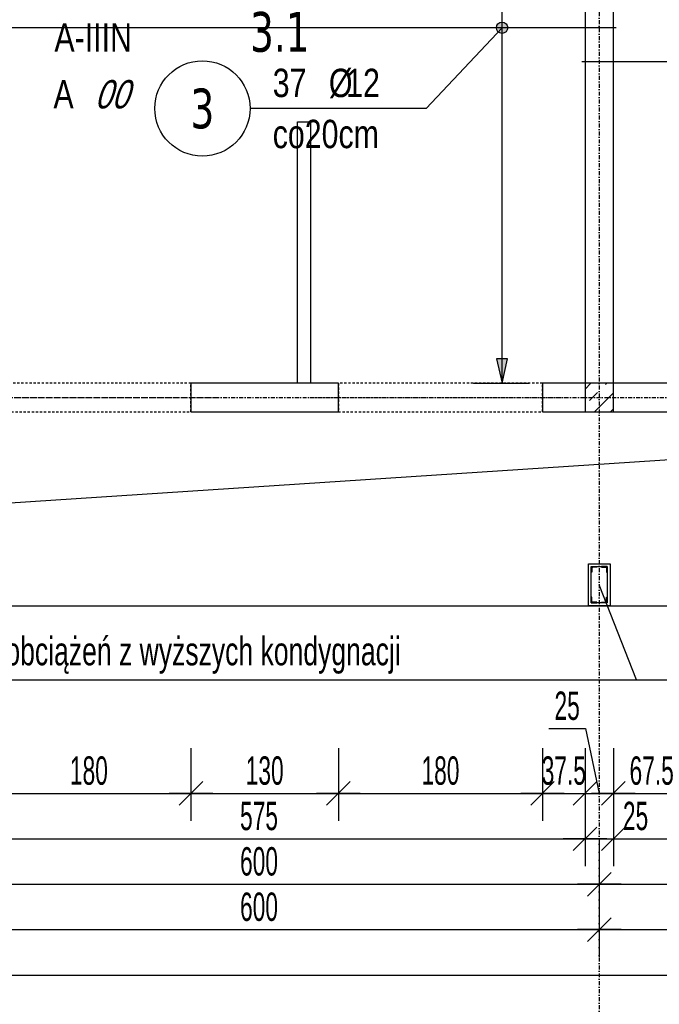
# Model space of a CAD drawing. Header units: millimetres. Extents: x -796 to 5328, y -12126 to -7292.
# Tile 14 of 25: x 1300 to 1864, y -10513 to -9645. Entities that reach past the tile are written whole.
import ezdxf
from ezdxf.enums import TextEntityAlignment as Align

# ---------------------------------------------------------------- set-up
doc = ezdxf.new("R2010")
doc.units = ezdxf.units.MM
doc.header["$LTSCALE"] = 10
doc.linetypes.add('MO', pattern=[0.7, 0.35, -0.17, 0.01, -0.17])
doc.linetypes.add('MP', pattern=[0.36, 0.2, -0.16])
for name, color, linetype in [('BA_prg', 3, 'Continuous'), ('BA_szr', 1, 'Continuous'), ('BA_wym', 1, 'Continuous'), ('BD_lpm', 1, 'MP'), ('BD_osm', 1, 'MO'), ('BD_wic', 1, 'Continuous'), ('BD_wig', 3, 'Continuous'), ('BZ_odn', 1, 'Continuous'), ('BZ_opi1', 7, 'Continuous'), ('BZ_opi2', 4, 'Continuous'), ('BZ_P_wid', 3, 'Continuous'), ('BZ_txs', 2, 'Continuous'), ('BZ_wym', 1, 'Continuous')]:
    doc.layers.add(name, color=color, linetype=linetype)
doc.layers.add('BZ_pom', color=6, linetype='Continuous', plot=False)
doc.styles.add('BIKTBG', font='tahoma.ttf', dxfattribs={"width": 0.85})
doc.styles.add('BIKTS', font='bikromsw.shx', dxfattribs={"width": 0.8})
doc.styles.add('BIKWYM', font='bikromsw.shx', dxfattribs={"width": 0.6})
doc.dimstyles.new('BA_KR_100_cm', dxfattribs={"dimtxt": 25, "dimasz": 1.666667, "dimexe": 24, "dimexo": 0, "dimgap": 0, "dimtad": 0, "dimdec": 1, "dimrnd": 0.5, "dimzin": 9, "dimdsep": 46, "dimtxsty": 'BIKWYM', "dimblk": 'WYM-KR', "dimcen": 0, "dimdle": 20, "dimclrd": 256, "dimclre": 256, "dimclrt": 2, "dimadec": 0, "dimazin": 0, "dimtfac": 0.033333, "dimtdec": 1, "dimtmove": 0, "dimatfit": 3, "dimldrblk": 'WYM-KR', "dimfxl": 25, "dimfxlon": 1, "dimtvp": 0.8, "dimtolj": 1, "dimarcsym": 0})
doc.dimstyles.new('BZ_KP_100_cm', dxfattribs={"dimtxt": 25, "dimasz": 1.666667, "dimexe": 24, "dimexo": 0, "dimgap": 0, "dimtad": 0, "dimdec": 1, "dimrnd": 0.5, "dimzin": 9, "dimdsep": 46, "dimtxsty": 'BIKWYM', "dimblk": 'WYM-KR', "dimblk1": 'WYM-KP', "dimblk2": 'WYM-KP', "dimsah": 1, "dimcen": 0, "dimdle": 20, "dimclrd": 256, "dimclre": 256, "dimclrt": 7, "dimadec": 0, "dimazin": 0, "dimtfac": 0.033333, "dimtdec": 1, "dimtmove": 0, "dimatfit": 3, "dimldrblk": 'WYM-KP', "dimfxl": 1, "dimtvp": 0.8, "dimtolj": 1, "dimarcsym": 0})
doc.dimstyles.new('BZ_ST_100_cm', dxfattribs={"dimtxt": 25, "dimasz": 1.666667, "dimexe": 24, "dimexo": 0, "dimgap": 0, "dimtad": 0, "dimdec": 1, "dimrnd": 0.5, "dimdsep": 46, "dimtxsty": 'BIKWYM', "dimblk": 'WYM-ST', "dimcen": 0, "dimdle": 20, "dimclrd": 256, "dimclre": 256, "dimclrt": 7, "dimadec": 0, "dimazin": 0, "dimtfac": 0.033333, "dimtdec": 1, "dimtix": 1, "dimtmove": 2, "dimatfit": 3, "dimldrblk": 'WYM-ST', "dimfxl": 25, "dimfxlon": 1, "dimtvp": 0.8, "dimtolj": 1, "dimtzin": 0, "dimarcsym": 0})

# ---------------------------------------------------------------- blocks, each defined once
blk = doc.blocks.new('WYM-ST')
blk.add_hatch(color=256).paths.add_polyline_path([(-13, 2.88), (0, 0), (-13, -2.88)])
blk.add_lwpolyline([(0, 0), (-13, 2.88), (-13, -2.88), (0, 0)])
blk = doc.blocks.new('WYM-KR')
at = {"color": 7, "linetype": 'ByBlock'}
blk.add_line((6.24, 6.24), (-6.24, -6.24), dxfattribs=at)
at = {"linetype": 'ByBlock'}
blk.add_line((11.52, 0), (-11.52, 0), dxfattribs=at)
blk = doc.blocks.new('*D79')
at = {"layer": 'BA_wym', "lineweight": -2}
for p, q in [((1271.02, -10287.02), (1271.02, -10351.02)), ((1451.02, -10287.02), (1451.02, -10351.02)), ((1272.68, -10327.02), (1449.35, -10327.02))]:
    blk.add_line(p, q, dxfattribs=at)
at = {"layer": 'Defpoints', "color": 0}
for p in [(1271.02, -9990.57), (1451.02, -9990.57), (1451.02, -10327.02)]:
    blk.add_point(p, dxfattribs=at)
at = {"layer": 'BA_wym', "lineweight": -2, "xscale": 1.666666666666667, "yscale": 1.666666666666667, "zscale": 1.666666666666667, "rotation": 180}
blk.add_blockref('WYM-KR', (1271.02, -10327.02), dxfattribs=at)
at = {"layer": 'BA_wym', "lineweight": -2, "xscale": 1.666666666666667, "yscale": 1.666666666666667, "zscale": 1.666666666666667}
blk.add_blockref('WYM-KR', (1451.02, -10327.02), dxfattribs=at)
at = {"layer": 'BA_wym', "color": 2, "insert": (1361.02, -10307.02), "char_height": 25, "attachment_point": 5, "style": 'BIKWYM'}
blk.add_mtext('\\A1;180', dxfattribs=at)
blk = doc.blocks.new('*D80')
at = {"layer": 'BA_wym', "lineweight": -2}
for p, q in [((1451.02, -10287.02), (1451.02, -10351.02)), ((1581.02, -10287.02), (1581.02, -10351.02)), ((1452.68, -10327.02), (1579.35, -10327.02))]:
    blk.add_line(p, q, dxfattribs=at)
at = {"layer": 'Defpoints', "color": 0}
for p in [(1451.02, -9990.57), (1581.02, -9990.57), (1581.02, -10327.02)]:
    blk.add_point(p, dxfattribs=at)
at = {"layer": 'BA_wym', "lineweight": -2, "xscale": 1.666666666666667, "yscale": 1.666666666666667, "zscale": 1.666666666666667, "rotation": 180}
blk.add_blockref('WYM-KR', (1451.02, -10327.02), dxfattribs=at)
at = {"layer": 'BA_wym', "lineweight": -2, "xscale": 1.666666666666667, "yscale": 1.666666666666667, "zscale": 1.666666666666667}
blk.add_blockref('WYM-KR', (1581.02, -10327.02), dxfattribs=at)
at = {"layer": 'BA_wym', "color": 2, "insert": (1516.02, -10307.02), "char_height": 25, "attachment_point": 5, "style": 'BIKWYM'}
blk.add_mtext('\\A1;130', dxfattribs=at)
blk = doc.blocks.new('*D81')
at = {"layer": 'BA_wym', "lineweight": -2}
for p, q in [((1581.02, -10287.02), (1581.02, -10351.02)), ((1761.02, -10287.02), (1761.02, -10351.02)), ((1582.69, -10327.02), (1759.35, -10327.02))]:
    blk.add_line(p, q, dxfattribs=at)
at = {"layer": 'Defpoints', "color": 0}
for p in [(1581.02, -9990.57), (1761.02, -9990.57), (1761.02, -10327.02)]:
    blk.add_point(p, dxfattribs=at)
at = {"layer": 'BA_wym', "lineweight": -2, "xscale": 1.666666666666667, "yscale": 1.666666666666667, "zscale": 1.666666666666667, "rotation": 180}
blk.add_blockref('WYM-KR', (1581.02, -10327.02), dxfattribs=at)
at = {"layer": 'BA_wym', "lineweight": -2, "xscale": 1.666666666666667, "yscale": 1.666666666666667, "zscale": 1.666666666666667}
blk.add_blockref('WYM-KR', (1761.02, -10327.02), dxfattribs=at)
at = {"layer": 'BA_wym', "color": 2, "insert": (1671.02, -10307.02), "char_height": 25, "attachment_point": 5, "style": 'BIKWYM'}
blk.add_mtext('\\A1;180', dxfattribs=at)
blk = doc.blocks.new('*D82')
at = {"layer": 'BA_wym', "lineweight": -2}
for p, q in [((1761.02, -10287.02), (1761.02, -10351.02)), ((1798.52, -10287.02), (1798.52, -10351.02)), ((1759.35, -10327.02), (1757.69, -10327.02)), ((1761.02, -10327.02), (1798.52, -10327.02)), ((1800.18, -10327.02), (1801.85, -10327.02))]:
    blk.add_line(p, q, dxfattribs=at)
at = {"layer": 'Defpoints', "color": 0}
for p in [(1761.02, -9990.57), (1798.52, -9989.22), (1798.52, -10327.02)]:
    blk.add_point(p, dxfattribs=at)
at = {"layer": 'BA_wym', "lineweight": -2, "xscale": 1.666666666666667, "yscale": 1.666666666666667, "zscale": 1.666666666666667}
blk.add_blockref('WYM-KR', (1761.02, -10327.02), dxfattribs=at)
at = {"layer": 'BA_wym', "lineweight": -2, "xscale": 1.666666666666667, "yscale": 1.666666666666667, "zscale": 1.666666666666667, "rotation": 180}
blk.add_blockref('WYM-KR', (1798.52, -10327.02), dxfattribs=at)
at = {"layer": 'BA_wym', "color": 2, "insert": (1779.77, -10307.02), "char_height": 25, "attachment_point": 5, "style": 'BIKWYM'}
blk.add_mtext('\\A1;37.5', dxfattribs=at)
blk = doc.blocks.new('*D83')
at = {"layer": 'BA_wym', "lineweight": -2}
for p, q in [((1766.53, -10269.87), (1798.91, -10269.87)), ((1798.91, -10269.87), (1811.02, -10327.02)), ((1798.52, -10287.02), (1798.52, -10351.02)), ((1823.52, -10287.02), (1823.52, -10351.02)), ((1800.18, -10327.02), (1821.85, -10327.02))]:
    blk.add_line(p, q, dxfattribs=at)
at = {"layer": 'Defpoints', "color": 0}
for p in [(1798.52, -9989.22), (1823.52, -9990.57), (1823.52, -10327.02)]:
    blk.add_point(p, dxfattribs=at)
at = {"layer": 'BA_wym', "lineweight": -2, "xscale": 1.666666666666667, "yscale": 1.666666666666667, "zscale": 1.666666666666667, "rotation": 180}
blk.add_blockref('WYM-KR', (1798.52, -10327.02), dxfattribs=at)
at = {"layer": 'BA_wym', "lineweight": -2, "xscale": 1.666666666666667, "yscale": 1.666666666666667, "zscale": 1.666666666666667}
blk.add_blockref('WYM-KR', (1823.52, -10327.02), dxfattribs=at)
at = {"layer": 'BA_wym', "color": 2, "insert": (1782.72, -10249.87), "char_height": 25, "attachment_point": 5, "style": 'BIKWYM'}
blk.add_mtext('\\A1;25', dxfattribs=at)
blk = doc.blocks.new('*D84')
at = {"layer": 'BA_wym', "lineweight": -2}
for p, q in [((1823.52, -10287.02), (1823.52, -10351.02)), ((1891.01, -10287.02), (1891.01, -10351.02)), ((1825.18, -10327.02), (1889.35, -10327.02))]:
    blk.add_line(p, q, dxfattribs=at)
at = {"layer": 'Defpoints', "color": 0}
for p in [(1823.52, -9990.57), (1891.01, -9990.57), (1891.01, -10327.02)]:
    blk.add_point(p, dxfattribs=at)
at = {"layer": 'BA_wym', "lineweight": -2, "xscale": 1.666666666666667, "yscale": 1.666666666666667, "zscale": 1.666666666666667, "rotation": 180}
blk.add_blockref('WYM-KR', (1823.52, -10327.02), dxfattribs=at)
at = {"layer": 'BA_wym', "lineweight": -2, "xscale": 1.666666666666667, "yscale": 1.666666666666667, "zscale": 1.666666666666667}
blk.add_blockref('WYM-KR', (1891.01, -10327.02), dxfattribs=at)
at = {"layer": 'BA_wym', "color": 2, "insert": (1857.26, -10307.02), "char_height": 25, "attachment_point": 5, "style": 'BIKWYM'}
blk.add_mtext('\\A1;67.5', dxfattribs=at)
blk = doc.blocks.new('*D95')
at = {"layer": 'BA_wym', "lineweight": -2}
for p, q in [((1223.52, -10327.02), (1223.52, -10391.02)), ((1798.52, -10327.02), (1798.52, -10391.02)), ((1225.18, -10367.02), (1796.85, -10367.02))]:
    blk.add_line(p, q, dxfattribs=at)
at = {"layer": 'Defpoints', "color": 0}
for p in [(1223.52, -9965.57), (1798.52, -9965.57), (1798.52, -10367.02)]:
    blk.add_point(p, dxfattribs=at)
at = {"layer": 'BA_wym', "lineweight": -2, "xscale": 1.666666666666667, "yscale": 1.666666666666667, "zscale": 1.666666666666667, "rotation": 180}
blk.add_blockref('WYM-KR', (1223.52, -10367.02), dxfattribs=at)
at = {"layer": 'BA_wym', "lineweight": -2, "xscale": 1.666666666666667, "yscale": 1.666666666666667, "zscale": 1.666666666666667}
blk.add_blockref('WYM-KR', (1798.52, -10367.02), dxfattribs=at)
at = {"layer": 'BA_wym', "color": 2, "insert": (1511.02, -10347.02), "char_height": 25, "attachment_point": 5, "style": 'BIKWYM'}
blk.add_mtext('\\A1;575', dxfattribs=at)
blk = doc.blocks.new('*D96')
at = {"layer": 'BA_wym', "lineweight": -2}
for p, q in [((1798.52, -10327.02), (1798.52, -10391.02)), ((1823.52, -10327.02), (1823.52, -10391.02)), ((1796.85, -10367.02), (1795.18, -10367.02)), ((1798.52, -10367.02), (1823.52, -10367.02)), ((1825.18, -10367.02), (1859.23, -10367.02))]:
    blk.add_line(p, q, dxfattribs=at)
at = {"layer": 'Defpoints', "color": 0}
for p in [(1798.52, -9965.57), (1823.52, -9965.57), (1823.52, -10367.02)]:
    blk.add_point(p, dxfattribs=at)
at = {"layer": 'BA_wym', "lineweight": -2, "xscale": 1.666666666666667, "yscale": 1.666666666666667, "zscale": 1.666666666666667}
blk.add_blockref('WYM-KR', (1798.52, -10367.02), dxfattribs=at)
at = {"layer": 'BA_wym', "lineweight": -2, "xscale": 1.666666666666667, "yscale": 1.666666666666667, "zscale": 1.666666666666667, "rotation": 180}
blk.add_blockref('WYM-KR', (1823.52, -10367.02), dxfattribs=at)
at = {"layer": 'BA_wym', "color": 2, "insert": (1843.04, -10347.02), "char_height": 25, "attachment_point": 5, "style": 'BIKWYM'}
blk.add_mtext('\\A1;25', dxfattribs=at)
blk = doc.blocks.new('*D97')
at = {"layer": 'BA_wym', "lineweight": -2}
for p, q in [((1823.52, -10327.02), (1823.52, -10391.02)), ((2488.52, -10327.02), (2488.52, -10391.02)), ((1825.18, -10367.02), (2486.85, -10367.02))]:
    blk.add_line(p, q, dxfattribs=at)
at = {"layer": 'Defpoints', "color": 0}
for p in [(1823.52, -9965.57), (2488.52, -10161.57), (2488.52, -10367.02)]:
    blk.add_point(p, dxfattribs=at)
at = {"layer": 'BA_wym', "lineweight": -2, "xscale": 1.666666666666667, "yscale": 1.666666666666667, "zscale": 1.666666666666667, "rotation": 180}
blk.add_blockref('WYM-KR', (1823.52, -10367.02), dxfattribs=at)
at = {"layer": 'BA_wym', "lineweight": -2, "xscale": 1.666666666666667, "yscale": 1.666666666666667, "zscale": 1.666666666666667}
blk.add_blockref('WYM-KR', (2488.52, -10367.02), dxfattribs=at)
at = {"layer": 'BA_wym', "color": 2, "insert": (2156.02, -10347.02), "char_height": 25, "attachment_point": 5, "style": 'BIKWYM'}
blk.add_mtext('\\A1;665', dxfattribs=at)
blk = doc.blocks.new('*D103')
at = {"layer": 'BA_wym', "lineweight": -2}
for p, q in [((1211.02, -10367.02), (1211.02, -10431.02)), ((1811.02, -10367.02), (1811.02, -10431.02)), ((1212.68, -10407.02), (1809.35, -10407.02))]:
    blk.add_line(p, q, dxfattribs=at)
at = {"layer": 'Defpoints', "color": 0}
for p in [(1211.02, -9990.57), (1811.02, -9990.57), (1811.02, -10407.02)]:
    blk.add_point(p, dxfattribs=at)
at = {"layer": 'BA_wym', "lineweight": -2, "xscale": 1.666666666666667, "yscale": 1.666666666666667, "zscale": 1.666666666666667, "rotation": 180}
blk.add_blockref('WYM-KR', (1211.02, -10407.02), dxfattribs=at)
at = {"layer": 'BA_wym', "lineweight": -2, "xscale": 1.666666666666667, "yscale": 1.666666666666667, "zscale": 1.666666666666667}
blk.add_blockref('WYM-KR', (1811.02, -10407.02), dxfattribs=at)
at = {"layer": 'BA_wym', "color": 2, "insert": (1511.02, -10387.02), "char_height": 25, "attachment_point": 5, "style": 'BIKWYM'}
blk.add_mtext('\\A1;600', dxfattribs=at)
blk = doc.blocks.new('*D104')
at = {"layer": 'BA_wym', "lineweight": -2}
for p, q in [((1811.02, -10367.02), (1811.02, -10431.02)), ((1961.02, -10367.02), (1961.02, -10431.02)), ((1812.68, -10407.02), (1959.35, -10407.02))]:
    blk.add_line(p, q, dxfattribs=at)
at = {"layer": 'Defpoints', "color": 0}
for p in [(1961.02, -9884.99), (1811.02, -9990.57), (1961.02, -10407.02)]:
    blk.add_point(p, dxfattribs=at)
at = {"layer": 'BA_wym', "lineweight": -2, "xscale": 1.666666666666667, "yscale": 1.666666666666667, "zscale": 1.666666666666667, "rotation": 180}
blk.add_blockref('WYM-KR', (1811.02, -10407.02), dxfattribs=at)
at = {"layer": 'BA_wym', "lineweight": -2, "xscale": 1.666666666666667, "yscale": 1.666666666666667, "zscale": 1.666666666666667}
blk.add_blockref('WYM-KR', (1961.02, -10407.02), dxfattribs=at)
at = {"layer": 'BA_wym', "color": 2, "insert": (1886.02, -10387.02), "char_height": 25, "attachment_point": 5, "style": 'BIKWYM'}
blk.add_mtext('\\A1;150', dxfattribs=at)
blk = doc.blocks.new('*D109')
at = {"layer": 'BA_wym', "lineweight": -2}
for p, q in [((1211.02, -10407.02), (1211.02, -10471.02)), ((1811.02, -10407.02), (1811.02, -10471.02)), ((1212.68, -10447.02), (1809.35, -10447.02))]:
    blk.add_line(p, q, dxfattribs=at)
at = {"layer": 'Defpoints', "color": 0}
for p in [(1211.02, -10124.57), (1811.02, -10124.57), (1811.02, -10447.02)]:
    blk.add_point(p, dxfattribs=at)
at = {"layer": 'BA_wym', "lineweight": -2, "xscale": 1.666666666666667, "yscale": 1.666666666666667, "zscale": 1.666666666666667, "rotation": 180}
blk.add_blockref('WYM-KR', (1211.02, -10447.02), dxfattribs=at)
at = {"layer": 'BA_wym', "lineweight": -2, "xscale": 1.666666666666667, "yscale": 1.666666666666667, "zscale": 1.666666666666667}
blk.add_blockref('WYM-KR', (1811.02, -10447.02), dxfattribs=at)
at = {"layer": 'BA_wym', "color": 2, "insert": (1511.02, -10427.02), "char_height": 25, "attachment_point": 5, "style": 'BIKWYM'}
blk.add_mtext('\\A1;600', dxfattribs=at)
blk = doc.blocks.new('*D110')
at = {"layer": 'BA_wym', "lineweight": -2}
for p, q in [((1811.02, -10407.02), (1811.02, -10471.02)), ((2513.52, -10407.02), (2513.52, -10471.02)), ((1812.68, -10447.02), (2511.85, -10447.02))]:
    blk.add_line(p, q, dxfattribs=at)
at = {"layer": 'Defpoints', "color": 0}
for p in [(1811.02, -10124.57), (2513.52, -10161.57), (2513.52, -10447.02)]:
    blk.add_point(p, dxfattribs=at)
at = {"layer": 'BA_wym', "lineweight": -2, "xscale": 1.666666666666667, "yscale": 1.666666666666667, "zscale": 1.666666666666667, "rotation": 180}
blk.add_blockref('WYM-KR', (1811.02, -10447.02), dxfattribs=at)
at = {"layer": 'BA_wym', "lineweight": -2, "xscale": 1.666666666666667, "yscale": 1.666666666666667, "zscale": 1.666666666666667}
blk.add_blockref('WYM-KR', (2513.52, -10447.02), dxfattribs=at)
at = {"layer": 'BA_wym', "color": 2, "insert": (2162.27, -10427.02), "char_height": 25, "attachment_point": 5, "style": 'BIKWYM'}
blk.add_mtext('\\A1;702.5', dxfattribs=at)
blk = doc.blocks.new('*D112')
at = {"layer": 'BA_wym', "lineweight": -2}
for p, q in [((-66.48, -10447.02), (-66.48, -10511.02)), ((2488.52, -10447.02), (2488.52, -10511.02)), ((-64.82, -10487.02), (2486.85, -10487.02))]:
    blk.add_line(p, q, dxfattribs=at)
at = {"layer": 'Defpoints', "color": 0}
for p in [(-66.48, -10161.57), (2488.52, -10161.57), (2488.52, -10487.02)]:
    blk.add_point(p, dxfattribs=at)
at = {"layer": 'BA_wym', "lineweight": -2, "xscale": 1.666666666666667, "yscale": 1.666666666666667, "zscale": 1.666666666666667, "rotation": 180}
blk.add_blockref('WYM-KR', (-66.48, -10487.02), dxfattribs=at)
at = {"layer": 'BA_wym', "lineweight": -2, "xscale": 1.666666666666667, "yscale": 1.666666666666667, "zscale": 1.666666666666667}
blk.add_blockref('WYM-KR', (2488.52, -10487.02), dxfattribs=at)
at = {"layer": 'BA_wym', "color": 2, "insert": (1211.02, -10467.02), "char_height": 25, "attachment_point": 5, "style": 'BIKWYM'}
blk.add_mtext('\\A1;2555', dxfattribs=at)
blk = doc.blocks.new('*D114')
at = {"layer": 'BA_wym', "lineweight": -2}
for p, q in [((-91.48, -10487.02), (-91.48, -10551.02)), ((2513.52, -10487.02), (2513.52, -10551.02)), ((-89.82, -10527.02), (2511.85, -10527.02))]:
    blk.add_line(p, q, dxfattribs=at)
at = {"layer": 'Defpoints', "color": 0}
for p in [(-91.48, -10161.57), (2513.52, -10161.57), (2513.52, -10527.02)]:
    blk.add_point(p, dxfattribs=at)
at = {"layer": 'BA_wym', "lineweight": -2, "xscale": 1.666666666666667, "yscale": 1.666666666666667, "zscale": 1.666666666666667, "rotation": 180}
blk.add_blockref('WYM-KR', (-91.48, -10527.02), dxfattribs=at)
at = {"layer": 'BA_wym', "lineweight": -2, "xscale": 1.666666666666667, "yscale": 1.666666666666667, "zscale": 1.666666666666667}
blk.add_blockref('WYM-KR', (2513.52, -10527.02), dxfattribs=at)
at = {"layer": 'BA_wym', "color": 2, "insert": (1211.02, -10507.02), "char_height": 25, "attachment_point": 5, "style": 'BIKWYM'}
blk.add_mtext('\\A1;2605', dxfattribs=at)
blk = doc.blocks.new('*D168')
at = {"layer": 'BA_wym', "lineweight": -2}
for p, q in [((2959.52, -8114.57), (3008.52, -8114.57)), ((2984.52, -8116.23), (2984.52, -10159.9)), ((2959.52, -10161.57), (3008.52, -10161.57))]:
    blk.add_line(p, q, dxfattribs=at)
at = {"layer": 'Defpoints', "color": 0}
for p in [(1823.52, -8114.57), (2513.52, -10161.57), (2984.52, -10161.57)]:
    blk.add_point(p, dxfattribs=at)
at = {"layer": 'BA_wym', "lineweight": -2, "xscale": 1.666666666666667, "yscale": 1.666666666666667, "zscale": 1.666666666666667}
for p, rotation in [((2984.52, -8114.57), 90), ((2984.52, -10161.57), 270)]:
    blk.add_blockref('WYM-KR', p, dxfattribs=dict(at, rotation=rotation))
at = {"layer": 'BA_wym', "color": 2, "insert": (2964.52, -9138.07), "char_height": 25, "attachment_point": 5, "rotation": 90, "style": 'BIKWYM'}
blk.add_mtext('\\A1;2047', dxfattribs=at)
blk = doc.blocks.new('*D179')
at = {"layer": 'BA_wym', "lineweight": -2}
for p, q in [((-262.48, -10527.02), (-262.48, -10591.02)), ((2684.52, -10527.02), (2684.52, -10591.02)), ((-260.82, -10567.02), (2682.85, -10567.02))]:
    blk.add_line(p, q, dxfattribs=at)
at = {"layer": 'Defpoints', "color": 0}
for p in [(-262.48, -9063.07), (2684.52, -9063.07), (2684.52, -10567.02)]:
    blk.add_point(p, dxfattribs=at)
at = {"layer": 'BA_wym', "lineweight": -2, "xscale": 1.666666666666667, "yscale": 1.666666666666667, "zscale": 1.666666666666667, "rotation": 180}
blk.add_blockref('WYM-KR', (-262.48, -10567.02), dxfattribs=at)
at = {"layer": 'BA_wym', "lineweight": -2, "xscale": 1.666666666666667, "yscale": 1.666666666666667, "zscale": 1.666666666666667}
blk.add_blockref('WYM-KR', (2684.52, -10567.02), dxfattribs=at)
at = {"layer": 'BA_wym', "color": 2, "insert": (1211.02, -10547.02), "char_height": 25, "attachment_point": 5, "style": 'BIKWYM'}
blk.add_mtext('\\A1;2947', dxfattribs=at)
blk = doc.blocks.new('*D201')
at = {"layer": 'BA_wym', "lineweight": -2}
for p, q in [((1700.28, -9240.57), (1749.28, -9240.57)), ((1725.28, -9963.9), (1725.28, -9242.23)), ((1700.28, -9965.57), (1749.28, -9965.57))]:
    blk.add_line(p, q, dxfattribs=at)
at = {"layer": 'Defpoints', "color": 0}
for p in [(1507.54, -9240.57), (1725.28, -9240.57), (1507.54, -9965.57)]:
    blk.add_point(p, dxfattribs=at)
at = {"layer": 'BA_wym', "lineweight": -2, "xscale": 1.666666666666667, "yscale": 1.666666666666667, "zscale": 1.666666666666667}
for p, rotation in [((1725.28, -9240.57), 90), ((1725.28, -9965.57), 270)]:
    blk.add_blockref('WYM-ST', p, dxfattribs=dict(at, rotation=rotation))
at = {"layer": 'BA_wym', "color": 7, "insert": (1705.28, -9603.07), "char_height": 25, "attachment_point": 5, "rotation": 90, "style": 'BIKWYM'}
blk.add_mtext('\\A1;725', dxfattribs=at)
blk = doc.blocks.new('WYM-KP')
blk.add_hatch(color=256).paths.add_polyline_path([(3, 0, 1), (-3, 0, 1)])
blk.add_circle((0, 0), 3)
blk = doc.blocks.new('bik_BlkOpPret', base_point=(1524.45, 7050.26))
at = {"layer": 'BZ_opi1', "style": 'BIKTS', "width": 0.6}
for tag, p in [('SZTUK', (1533.83, 7057.76)), ('PRZEDR_FI', (1554.72, 7057.76)), ('PRZEKROJ', (1563.29, 7057.76)), ('PRZEDR_L', (1533.83, 7024.01)), ('DLUGOSC', (1568.65, 7024.01)), ('UWAGA', (1533.83, 6997.76))]:
    blk.add_attdef(tag, p, '', height=18.75, dxfattribs=at)
at = {"layer": 'BZ_opi2', "style": 'BIKTBG', "width": 0.6}
blk.add_attdef('NUMER', text='', height=26.25, dxfattribs=at).set_placement((1620.77, 7050.26), align=Align.MIDDLE_CENTER)
at = {"layer": 'BZ_pom', "width": 0.6}
for tag, p, height, style in [('POZYCJA', (1589.27, 7087.76), 26.25, 'BIKTBG'), ('GATUNEK', (1630.22, 7087.76), 18.75, 'BIKTS'), ('METODA_L', (1639.09, 7050.26), 18.75, 'BIKTS'), ('EURO_KOD', (1663.74, 7050.26), 18.75, 'BIKTS')]:
    blk.add_attdef(tag, p, '', height=height, dxfattribs=dict(at, style=style))
at = {"layer": 'BZ_wym', "width": 0.6}
for tag, p, height, style, flags in [('PRZEDR_NR', (1533.83, 6969.63), 26.25, 'BIKTBG', 1), ('PRZEDR_SZT', (1533.83, 6941.51), 18.75, 'BIKTS', 1), ('TYP_PRETA', (1533.83, 6913.38), 18.75, 'BIKTS', 3), ('EURO_KOD_SEGMENTY', (1567.58, 6885.26), 18.75, 'BIKTS', 3), ('HAK_1', (1533.83, 6857.13), 18.75, 'BIKTS', 3), ('HAK_2', (1533.83, 6829.01), 18.75, 'BIKTS', 3), ('ID', (1533.83, 6800.88), 18.75, 'BIKTS', 3), ('ID_C', (1533.83, 6772.76), 18.75, 'BIKTS', 3), ('b_atr_0', (1533.83, 6744.63), 18.75, 'BIKTS', 3)]:
    blk.add_attdef(tag, p, '', height=height, dxfattribs=dict(at, style=style, flags=flags))

msp = doc.modelspace()

# ---------------------------------------------------------------- hatches: boundary and pattern name
at = {"layer": 'BA_szr'}
h = msp.add_hatch(dxfattribs=at)
h.set_pattern_fill('BIK_ZELBET', color=256, scale=100, angle=45, pattern_type=2)
h.set_pattern_definition([(45, (-9815.26, -11034.417), (-14.142136, 14.142136), []), (45, (-9822.33, -11027.346), (-14.142136, 14.142136), [10, -10])])
h.paths.add_polyline_path([(1798.52, -9990.57), (1823.52, -9990.57), (1823.52, -9965.57), (1798.52, -9965.57)])

# ---------------------------------------------------------------- linework, layer by layer
at = {"layer": 'BA_prg', "color": 8}
for points in [[(1804.02, -10127.07), (1809.02, -10127.07), (1809.02, -10127.32, -0.414214), (1808.67, -10127.67), (1805.32, -10127.67, 0.414214), (1804.62, -10128.37), (1804.62, -10131.72, -0.414214), (1804.27, -10132.07), (1804.02, -10132.07)], [(1818.02, -10127.07), (1813.02, -10127.07), (1813.02, -10127.32, 0.414214), (1813.37, -10127.67), (1816.72, -10127.67, -0.414214), (1817.42, -10128.37), (1817.42, -10131.72, 0.414214), (1817.77, -10132.07), (1818.02, -10132.07)], [(1804.02, -10159.07), (1809.02, -10159.07), (1809.02, -10158.82, 0.414214), (1808.67, -10158.47), (1805.32, -10158.47, -0.414214), (1804.62, -10157.77), (1804.62, -10154.42, 0.414214), (1804.27, -10154.07), (1804.02, -10154.07)], [(1818.02, -10159.07), (1813.02, -10159.07), (1813.02, -10158.82, -0.414214), (1813.37, -10158.47), (1816.72, -10158.47, 0.414214), (1817.42, -10157.77), (1817.42, -10154.42, -0.414214), (1817.77, -10154.07), (1818.02, -10154.07)]]:
    msp.add_lwpolyline(points, format="xyb", close=True, dxfattribs=at)
at = {"layer": 'BD_lpm'}
for points in [[(1271.02, -9990.57), (1451.02, -9990.57), (1451.02, -9965.57), (1271.02, -9965.57)], [(1581.02, -9990.57), (1761.02, -9990.57), (1761.02, -9965.57), (1581.02, -9965.57)]]:
    msp.add_lwpolyline(points, close=True, dxfattribs=at)
at = {"layer": 'BD_osm', "color": 5}
for p, q in [((1246.02, -9978.07), (1476.02, -9978.07)), ((1556.02, -9978.07), (1786.02, -9978.07))]:
    msp.add_line(p, q, dxfattribs=at)
at = {"layer": 'BD_osm'}
for points in [[(1811.02, -7594.56), (1811.02, -10667.02)], [(-662.48, -9978.07), (3084.52, -9978.07)]]:
    msp.add_lwpolyline(points, dxfattribs=at)
at = {"layer": 'BD_wic', "color": 8}
msp.add_lwpolyline([(1545.02, -9965.57), (1545.02, -9735.06), (1556.52, -9735.06), (1556.52, -9965.57)], dxfattribs=at)
at = {"layer": 'BD_wic'}
for points in [[(-91.48, -10161.57), (2513.52, -9990.57)], [(-66.48, -10161.57), (2488.52, -10161.57)]]:
    msp.add_lwpolyline(points, dxfattribs=at)
at = {"layer": 'BD_wic', "color": 8}
for points in [[(1801.52, -10124.57), (1820.52, -10124.57), (1820.52, -10161.57), (1801.52, -10161.57)], [(1818.02, -10159.07), (1804.02, -10159.07), (1804.02, -10127.07), (1818.02, -10127.07)]]:
    msp.add_lwpolyline(points, close=True, dxfattribs=at)
at = {"layer": 'BD_wig'}
msp.add_lwpolyline([(1761.02, -9990.57), (1891.01, -9990.57), (1891.01, -9965.57), (1823.52, -9965.57), (1823.52, -9240.57), (1837.52, -9240.57), (1837.52, -9215.57), (1604.02, -9215.57), (1604.02, -9240.57), (1798.52, -9240.57), (1798.52, -9965.57), (1761.02, -9965.57), (1761.02, -9990.57)], dxfattribs=at)
for points in [[(1451.02, -9990.57), (1581.02, -9990.57), (1581.02, -9965.57), (1451.02, -9965.57)], [(1798.52, -9990.57), (1823.52, -9990.57), (1823.52, -9965.57), (1798.52, -9965.57)]]:
    msp.add_lwpolyline(points, close=True, dxfattribs=at)
at = {"layer": 'BZ_odn'}
msp.add_line((1843.83, -10227.02), (1811.02, -10143.07), dxfattribs=at)
msp.add_circle((1461.1, -9723.34), 42, dxfattribs=at)
at = {"layer": 'BZ_P_wid', "const_width": 1.2}
for points in [[(1196.02, -9652.19), (1826.02, -9652.19)], [(2510.52, -9682.19), (1795.52, -9682.19)]]:
    msp.add_lwpolyline(points, dxfattribs=at)

# ---------------------------------------------------------------- block references
ref = msp.add_blockref('bik_BlkOpPret', (1658.34, -9723.34))
ref.add_attrib('NUMER', '3', dxfattribs={"layer": 'BZ_opi2', "height": 35, "style": 'BIKTBG', "width": 0.8}).set_placement((1461.1, -9723.34), align=Align.MIDDLE_CENTER)
ref.add_attrib('POZYCJA', '3.1', (1503.1, -9673.34), dxfattribs={"layer": 'BZ_pom', "height": 35, "style": 'BIKTBG', "width": 0.8})
ref.add_attrib('SZTUK', '37', (1523.1, -9713.34), dxfattribs={"layer": 'BZ_opi1', "height": 25, "style": 'BIKTS', "width": 0.8})
ref.add_attrib('GATUNEK', 'A-IIIN', (1330.61, -9673.34), dxfattribs={"layer": 'BZ_pom', "height": 25, "style": 'BIKTS', "width": 0.8})
ref.add_attrib('PRZEKROJ', '12', (1587.87, -9713.34), dxfattribs={"layer": 'BZ_opi1', "height": 25, "style": 'BIKTS', "width": 0.8})
ref.add_attrib('UWAGA', 'co20cm', (1523.1, -9758.34), dxfattribs={"layer": 'BZ_opi1', "height": 25, "style": 'BIKTS', "width": 0.8})
ref.add_attrib('METODA_L', 'A', (1329.77, -9723.34), dxfattribs={"layer": 'BZ_pom', "height": 25, "style": 'BIKTS', "width": 0.8})
ref.add_attrib('PRZEDR_FI', '%%c', (1572.63, -9713.34), dxfattribs={"layer": 'BZ_opi1', "height": 25, "style": 'BIKTS', "width": 0.8})
ref.add_attrib('EURO_KOD', '00', (1365.96, -9723.34), dxfattribs={"layer": 'BZ_pom', "height": 25, "style": 'BIKTS', "oblique": 18, "width": 0.8})

# ---------------------------------------------------------------- texts
at = {"layer": 'BZ_txs', "insert": (648.7, -10189.09), "char_height": 25, "width": 1484.2954, "attachment_point": 1, "style": 'BIKTS'}
msp.add_mtext('{\\W0.7;słupy dekoracyjne, stanowią część balustrady, nie przenoszą obciążeń z wyższych kondygnacji }', dxfattribs=at)

# ---------------------------------------------------------------- dimensions: what is measured, and where the dimension line sits
at = {"layer": 'BA_wym'}
for base, p1, p2, dimstyle, override, picture, middle in [((2984.52, -10161.57), (1823.52, -8114.57), (2513.52, -10161.57), 'BA_KR_100_cm', {"dimatfit": 1}, '*D168', (2964.52, -9138.07)), ((1725.28, -9240.57), (1507.54, -9965.57), (1507.54, -9240.57), 'BZ_ST_100_cm', {"dimrnd": 1, "dimblk": 'WYM-ST'}, '*D201', (1705.28, -9603.07))]:
    dim = msp.add_linear_dim(base=base, p1=p1, p2=p2, angle=90, dimstyle=dimstyle, override=override, dxfattribs=at)
    dim.commit()
    dim.dimension.update_dxf_attribs({"geometry": picture, "text_midpoint": middle})
for base, p1, p2, override, picture, middle in [((2684.52, -10567.02), (-262.48, -9063.07), (2684.52, -9063.07), {"dimatfit": 1, "dimfxl": 40}, '*D179', (1211.02, -10547.02)), ((1961.02, -10407.02), (1811.02, -9990.57), (1961.02, -9884.99), {"dimtmove": 1, "dimatfit": 1, "dimfxl": 40}, '*D104', (1886.02, -10387.02)), ((1798.52, -10367.02), (1223.52, -9965.57), (1798.52, -9965.57), {"dimtmove": 1, "dimatfit": 1, "dimfxl": 40}, '*D95', (1511.02, -10347.02)), ((1823.52, -10367.02), (1798.52, -9965.57), (1823.52, -9965.57), {"dimblk": 'WYM-KR', "dimatfit": 1, "dimfxl": 40}, '*D96', (1843.04, -10347.02)), ((2488.52, -10367.02), (1823.52, -9965.57), (2488.52, -10161.57), {"dimtmove": 1, "dimatfit": 1, "dimfxl": 40}, '*D97', (2156.02, -10347.02)), ((1811.02, -10407.02), (1211.02, -9990.57), (1811.02, -9990.57), {"dimtmove": 1, "dimatfit": 1, "dimfxl": 40}, '*D103', (1511.02, -10387.02)), ((1451.02, -10327.02), (1271.02, -9990.57), (1451.02, -9990.57), {"dimtmove": 1, "dimatfit": 1, "dimfxl": 40}, '*D79', (1361.02, -10307.02)), ((1581.02, -10327.02), (1451.02, -9990.57), (1581.02, -9990.57), {"dimtmove": 1, "dimatfit": 1, "dimfxl": 40}, '*D80', (1516.02, -10307.02)), ((1761.02, -10327.02), (1581.02, -9990.57), (1761.02, -9990.57), {"dimtmove": 1, "dimatfit": 1, "dimfxl": 40}, '*D81', (1671.02, -10307.02)), ((1891.01, -10327.02), (1823.52, -9990.57), (1891.01, -9990.57), {"dimtmove": 1, "dimatfit": 1, "dimfxl": 40}, '*D84', (1857.26, -10307.02)), ((1811.02, -10447.02), (1211.02, -10124.57), (1811.02, -10124.57), {"dimtmove": 1, "dimatfit": 1, "dimfxl": 40}, '*D109', (1511.02, -10427.02)), ((2513.52, -10447.02), (1811.02, -10124.57), (2513.52, -10161.57), {"dimtmove": 1, "dimatfit": 1, "dimfxl": 40}, '*D110', (2162.27, -10427.02)), ((2513.52, -10527.02), (-91.48, -10161.57), (2513.52, -10161.57), {"dimatfit": 1, "dimfxl": 40}, '*D114', (1211.02, -10507.02)), ((2488.52, -10487.02), (-66.48, -10161.57), (2488.52, -10161.57), {"dimtmove": 1, "dimatfit": 1, "dimfxl": 40}, '*D112', (1211.02, -10467.02))]:
    dim = msp.add_linear_dim(base=base, p1=p1, p2=p2, dimstyle='BA_KR_100_cm', override=override, dxfattribs=at)
    dim.commit()
    dim.dimension.update_dxf_attribs({"geometry": picture, "text_midpoint": middle})
for base, p1, p2, override, picture, middle in [((1798.52, -10327.02), (1761.02, -9990.57), (1798.52, -9989.22), {"dimblk": 'WYM-KR', "dimatfit": 1, "dimfxl": 40}, '*D82', (1779.77, -10327.02)), ((1823.52, -10327.02), (1798.52, -9989.22), (1823.52, -9990.57), {"dimtmove": 1, "dimatfit": 1, "dimfxl": 40}, '*D83', (1798.91, -10269.87))]:
    dim = msp.add_linear_dim(base=base, p1=p1, p2=p2, dimstyle='BA_KR_100_cm', override=override, dxfattribs=at)
    dim.commit()
    dim.dimension.update_dxf_attribs({"geometry": picture, "text_midpoint": middle, "dimtype": 160})

# ---------------------------------------------------------------- leaders
at = {"layer": 'BZ_odn'}
msp.add_leader([(1725.28, -9652.19), (1658.34, -9723.34), (1503.1, -9723.34)], dimstyle='BZ_KP_100_cm', dxfattribs=at)
at = {"layer": 'BZ_odn', "has_arrowhead": 0}
msp.add_leader([(611.02, -10143.07), (643.83, -10227.02), (1951.36, -10227.02)], dimstyle='BZ_ST_100_cm', dxfattribs=at)

doc.saveas('drawing.dxf')
